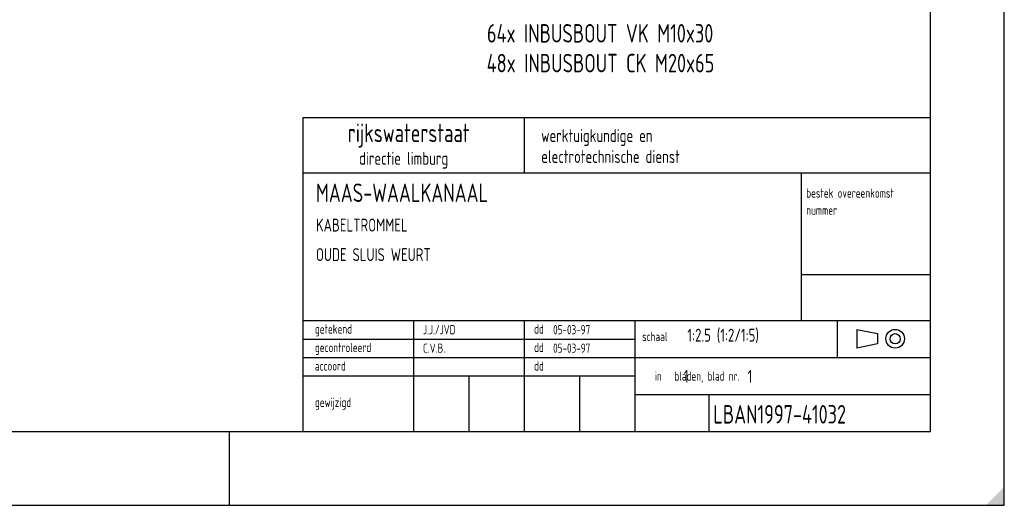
# Model space of a CAD drawing. Extents: x 0 to 2972, y 0 to 2102.
# Tile 24 of 45: x 2305 to 2972, y 0 to 329. Entities that reach past the tile are written whole.
import ezdxf
from ezdxf.enums import TextEntityAlignment as Align

# ---------------------------------------------------------------- set-up
doc = ezdxf.new("R2010")
doc.units = 0
doc.header["$LTSCALE"] = 25
doc.layers.add('KADER', color=7, linetype='CONTINUOUS')
doc.layers.add('TXT050', color=2, linetype='CONTINUOUS')
doc.styles.get("Standard").update_dxf_attribs({"font": 'iso.shx', "width": 0.8})

# ---------------------------------------------------------------- blocks, each defined once
blk = doc.blocks.new('A0')
at = {"layer": 'KADER', "color": 0}
for p, q in [((1189, 0), (1189, 841)), ((1169, 20), (1169, 821)), ((999, 105), (1169, 105)), ((999, 20), (999, 105)), ((1059, 90), (1059, 105)), ((999, 90), (1169, 90)), ((1134, 50), (1134, 90)), ((1134, 62.5), (1169, 62.5)), ((999, 50), (1169, 50)), ((1029, 20), (1029, 50)), ((1059, 20), (1059, 50)), ((1089, 20), (1089, 50)), ((1143.82, 40), (1143.82, 50)), ((1149.06, 47.59), (1149.06, 42.55)), ((1149.06, 47.59), (1154.65, 46.46)), ((1154.65, 46.46), (1154.65, 43.68)), ((999, 45), (1089, 45)), ((1154.65, 43.68), (1149.06, 42.55)), ((999, 40), (1169, 40)), ((999, 35), (1089, 35)), ((1044, 20), (1044, 35)), ((1074, 20), (1074, 35)), ((1089, 30), (1169, 30)), ((1109, 20), (1109, 30)), ((20, 20), (1169, 20)), ((979, 0), (979, 20)), ((0, 0), (1189, 0))]:
    blk.add_line(p, q, dxfattribs=at)
for radius in [2.52, 1.39]:
    blk.add_circle((1159.42, 45.07), radius, dxfattribs=at)
blk.add_solid([(1184, 0), (1189, 0), (1189, 5)], dxfattribs=at)
at = {"layer": 'KADER', "color": 0, "width": 0.8}
for s, height, p in [('rijkswaterstaat', 5, (1027.6, 100.06)), ('directie limburg', 3.5, (1026.22, 93.4))]:
    blk.add_text(s, height=height, dxfattribs=at).set_placement(p, align=Align.MIDDLE)
for s, height, p in [('werktuigkundige en', 3.5, (1063.51, 98.33)), ('electrotechnische dienst', 3.5, (1063.51, 92.66)), ('bestek overeenkomst', 2.5, (1135.33, 83.26)), ('nummer', 2.5, (1135.33, 78.63)), ('getekend', 2.5, (1002.19, 46.47)), ('dd', 2.5, (1061.58, 46.47)), ('schaal', 2.5, (1090.86, 44.44)), ('gecontroleerd', 2.5, (1002.19, 41.47)), ('dd', 2.5, (1061.58, 41.47)), ('accoord', 2.5, (1002.19, 36.47)), ('dd', 2.5, (1061.58, 36.47)), ('   in   bladen, blad nr.', 2.5, (1090.86, 33.72)), ('gewijzigd', 2.5, (1002.19, 26.62))]:
    blk.add_text(s, height=height, dxfattribs=at).set_placement(p)
for p, height in [((1002.47, 82.1), 5), ((1058.36, 82.1), 3.5), ((1002.47, 74.1), 3.5), ((1135.37, 71.2), 5), ((1002.47, 66.1), 3.5), ((1135.27, 53.41), 5), ((1031.47, 46.28), 2.5), ((1066.74, 46.28), 2.5), ((1103.13, 44.29), 3.5), ((1031.47, 41.28), 2.5), ((1066.74, 41.28), 2.5), ((1031.47, 36.28), 2.5), ((1066.74, 36.28), 2.5), ((1102.19, 33.14), 3.5), ((1133.4, 33.14), 3.5), ((1096.6, 22.33), 5), ((1110.15, 22.14), 5)]:
    blk.add_attdef('X', p, '', height=height, dxfattribs=at)

msp = doc.modelspace()

# ---------------------------------------------------------------- block references
at = {"layer": 'KADER', "color": 0}
ref = msp.add_blockref('A0', (0, 0), dxfattribs=dict(at, xscale=2.5, yscale=2.5, zscale=2.5))
ref.add_attrib('X', 'LBAN1997-41032', (2775.38, 55.338), dxfattribs={"color": 0, "height": 12.5, "width": 0.8})
ref.add_attrib('X', 'KABELTROMMEL', (2506.164, 185.258), dxfattribs={"color": 0, "height": 8.75, "width": 0.8})
ref.add_attrib('X', 'OUDE SLUIS WEURT', (2506.164, 165.258), dxfattribs={"color": 0, "height": 8.75, "width": 0.8})
ref.add_attrib('X', 'MAAS-WAALKANAAL', (2506.164, 205.258), dxfattribs={"color": 0, "height": 12.5, "width": 0.8})
ref.add_attrib('X', 'C.V.B.', (2578.675, 103.202), dxfattribs={"color": 0, "height": 6.25, "width": 0.8})
ref.add_attrib('X', 'J.J./JVD', (2578.675, 115.702), dxfattribs={"color": 0, "height": 6.25, "width": 0.8})
ref.add_attrib('X', '05-03-97', (2666.847, 103.202), dxfattribs={"color": 0, "height": 6.25, "width": 0.8})
ref.add_attrib('X', '05-03-97', (2666.847, 115.702), dxfattribs={"color": 0, "height": 6.25, "width": 0.8})
ref.add_attrib('X', '1          1', (2755.466, 82.86), dxfattribs={"color": 0, "height": 8.75, "width": 0.8})
ref.add_attrib('X', '1:2.5 (1:2/1:5)', (2757.825, 110.718), dxfattribs={"color": 0, "height": 8.75, "width": 0.8})

# ---------------------------------------------------------------- texts
at = {"layer": 'TXT050', "color": 0, "width": 0.8}
for s, p in [('64x INBUSBOUT VK M10x30', (2622.007, 313.151)), ('48x INBUSBOUT CK M20x65', (2621.845, 292.972))]:
    msp.add_text(s, height=12.5, dxfattribs=at).set_placement(p)

doc.saveas('drawing.dxf')
